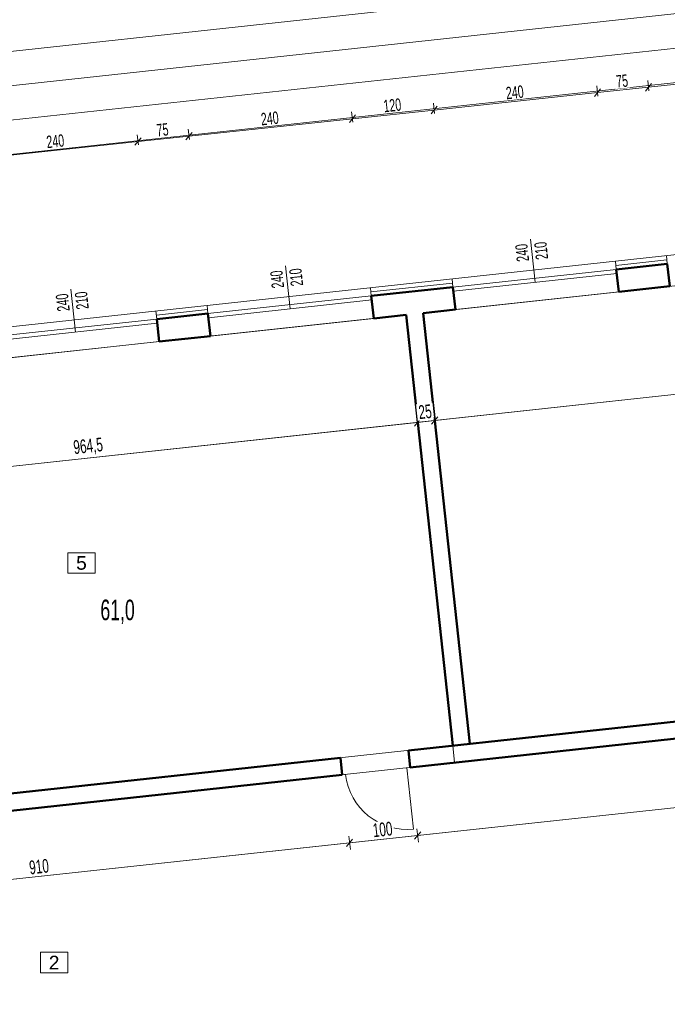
# Model space of a CAD drawing. Header units: millimetres. Extents: x 72202 to 304796, y 21658 to 519946.
# Tile 61 of 139: x 196431 to 197377, y 209289 to 210728. Entities that reach past the tile are written whole.
import ezdxf

# ---------------------------------------------------------------- set-up
doc = ezdxf.new("R2010")
doc.units = ezdxf.units.MM
doc.layers.get('0').update_dxf_attribs({"color": 253})
doc.layers.get('Defpoints').update_dxf_attribs({"color": 253})
for name, color, linetype, lineweight in [('DRZWI I OKNA OPISY', 253, 'Continuous', 9), ('linia - gruba - projektowana', 253, 'Continuous', 50), ('LINIA CIENKA', 7, 'Continuous', 13), ('LINIA KRESKOWANIE', 253, 'Continuous', 5), ('LINIA WYMIAROWANIE', 253, 'Continuous', 9), ('OPISY', 253, 'Continuous', 9)]:
    doc.layers.add(name, color=color, linetype=linetype, lineweight=lineweight)
doc.layers.add('LINIA-NIE DRUKOWAĆ', color=253, linetype='Continuous', lineweight=20, plot=False)
doc.styles.add('simplex', font='arial.ttf')
doc.styles.get("Standard").update_dxf_attribs({"font": 'ARIALN.TTF', "width": 0.75})
doc.linetypes.add('GRADZINOWANIE', pattern='A,0.00254,-2.54,[134,ltypeshp.shx,S=2.54,R=0,X=-2.54,Y=0],-5.08,[134,ltypeshp.shx,S=2.54,R=180,X=2.54,Y=0],-2.54', length=10.16254)
doc.dimstyles.new('sebek100', dxfattribs={"dimtxt": 17, "dimasz": 10, "dimexe": 10, "dimexo": 20, "dimgap": 4, "dimtad": 1, "dimrnd": 0.5, "dimtxsty": 'Standard', "dimblk": 'OBLIQUE', "dimcen": 8, "dimclre": 1, "dimazin": 0, "dimtm": 1e-09, "dimtfac": 1, "dimtix": 1, "dimtmove": 1, "dimatfit": 3, "dimldrblk": 'zas', "dimfxl": 10, "dimfxlon": 1, "dimtolj": 2, "dimlwd": -1, "dimlwe": -1, "dimarcsym": 0})

# ---------------------------------------------------------------- blocks, each defined once
blk = doc.blocks.new('_Oblique')
at = {"color": 0, "linetype": 'ByBlock', "lineweight": -2}
blk.add_line((-0.5, -0.5), (0.5, 0.5), dxfattribs=at)
blk = doc.blocks.new('*D495')
at = {"layer": 'Defpoints', "color": 0, "lineweight": -3, "ltscale": 4, "transparency": 16777216}
for p in [(196603.4, 210549.6), (196629.7, 210302.2), (196391, 210276.3)]:
    blk.add_point(p, dxfattribs=at)
at = {"layer": 'LINIA WYMIAROWANIE', "color": 0, "ltscale": 4, "transparency": 16777216}
blk.add_line((196364.7, 210524.2), (196603.4, 210549.6), dxfattribs=at)
at = {"layer": 'LINIA WYMIAROWANIE', "color": 1, "ltscale": 4, "transparency": 16777216}
for p, q in [((196603.9, 210544.6), (196602.3, 210559.6)), ((196365.2, 210519.3), (196363.6, 210534.2))]:
    blk.add_line(p, q, dxfattribs=at)
at = {"layer": 'LINIA WYMIAROWANIE', "color": 0, "ltscale": 4, "transparency": 16777216, "xscale": 10, "yscale": 10, "zscale": 10}
for p, rotation in [((196603.4, 210549.6), 6.067906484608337), ((196364.7, 210524.2), 186.0679064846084)]:
    blk.add_blockref('_Oblique', p, dxfattribs=dict(at, rotation=rotation))
at = {"layer": 'LINIA WYMIAROWANIE', "color": 0, "lineweight": -3, "ltscale": 4, "transparency": 16777216, "insert": (196482.6, 210550), "char_height": 18, "attachment_point": 5, "rotation": 6.0679, "bg_fill": 3, "box_fill_scale": 1.1, "bg_fill_color": 256, "bg_fill_true_color": 13158600, "bg_fill_transparency": 0}
blk.add_mtext('\\A2;240', dxfattribs=at)
blk = doc.blocks.new('zas')
blk = doc.blocks.new('*D496')
at = {"layer": 'Defpoints', "color": 0, "lineweight": -3, "ltscale": 4, "transparency": 16777216}
for p in [(196677.9, 210557.5), (196704.2, 210310.2), (196629.7, 210302.2)]:
    blk.add_point(p, dxfattribs=at)
at = {"layer": 'LINIA WYMIAROWANIE', "color": 1, "ltscale": 4, "transparency": 16777216}
for p, q in [((196678.5, 210552.6), (196676.9, 210567.5)), ((196603.9, 210544.6), (196602.3, 210559.6))]:
    blk.add_line(p, q, dxfattribs=at)
at = {"layer": 'LINIA WYMIAROWANIE', "color": 0, "ltscale": 4, "transparency": 16777216}
blk.add_line((196603.4, 210549.6), (196677.9, 210557.5), dxfattribs=at)
at = {"layer": 'LINIA WYMIAROWANIE', "color": 0, "ltscale": 4, "transparency": 16777216, "xscale": 10, "yscale": 10, "zscale": 10}
for p, rotation in [((196603.4, 210549.6), 186.0679064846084), ((196677.9, 210557.5), 6.067906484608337)]:
    blk.add_blockref('_Oblique', p, dxfattribs=dict(at, rotation=rotation))
at = {"layer": 'LINIA WYMIAROWANIE', "color": 0, "lineweight": -3, "ltscale": 4, "transparency": 16777216, "insert": (196639.2, 210566.7), "char_height": 18, "attachment_point": 5, "rotation": 6.0679, "bg_fill": 3, "box_fill_scale": 1.1, "bg_fill_color": 256, "bg_fill_true_color": 13158600, "bg_fill_transparency": 0}
blk.add_mtext('\\A2;75', dxfattribs=at)
blk = doc.blocks.new('*D497')
at = {"layer": 'Defpoints', "color": 0, "lineweight": -3, "ltscale": 4, "transparency": 16777216}
for p in [(196916.6, 210582.9), (196942.8, 210336.1), (196704.2, 210310.2)]:
    blk.add_point(p, dxfattribs=at)
at = {"layer": 'LINIA WYMIAROWANIE', "color": 1, "ltscale": 4, "transparency": 16777216}
for p, q in [((196917.1, 210577.9), (196915.5, 210592.9)), ((196678.5, 210552.6), (196676.9, 210567.5))]:
    blk.add_line(p, q, dxfattribs=at)
at = {"layer": 'LINIA WYMIAROWANIE', "color": 0, "ltscale": 4, "transparency": 16777216}
blk.add_line((196677.9, 210557.5), (196916.6, 210582.9), dxfattribs=at)
at = {"layer": 'LINIA WYMIAROWANIE', "color": 0, "ltscale": 4, "transparency": 16777216, "xscale": 10, "yscale": 10, "zscale": 10}
for p, rotation in [((196916.6, 210582.9), 6.067906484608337), ((196677.9, 210557.5), 186.0679064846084)]:
    blk.add_blockref('_Oblique', p, dxfattribs=dict(at, rotation=rotation))
at = {"layer": 'LINIA WYMIAROWANIE', "color": 0, "lineweight": -3, "ltscale": 4, "transparency": 16777216, "insert": (196795.9, 210583.3), "char_height": 18, "attachment_point": 5, "rotation": 6.0679, "bg_fill": 3, "box_fill_scale": 1.1, "bg_fill_color": 256, "bg_fill_true_color": 13158600, "bg_fill_transparency": 0}
blk.add_mtext('\\A2;240', dxfattribs=at)
blk = doc.blocks.new('*D498')
at = {"layer": 'Defpoints', "color": 0, "lineweight": -3, "ltscale": 4, "transparency": 16777216}
for p in [(197035.9, 210595.6), (197062.1, 210349), (196942.8, 210336.1)]:
    blk.add_point(p, dxfattribs=at)
at = {"layer": 'LINIA WYMIAROWANIE', "color": 1, "ltscale": 4, "transparency": 16777216}
for p, q in [((196917.1, 210577.9), (196915.5, 210592.9)), ((197036.4, 210590.6), (197034.9, 210605.5))]:
    blk.add_line(p, q, dxfattribs=at)
at = {"layer": 'LINIA WYMIAROWANIE', "color": 0, "ltscale": 4, "transparency": 16777216}
blk.add_line((196916.6, 210582.9), (197035.9, 210595.6), dxfattribs=at)
at = {"layer": 'LINIA WYMIAROWANIE', "color": 0, "ltscale": 4, "transparency": 16777216, "xscale": 10, "yscale": 10, "zscale": 10}
for p, rotation in [((197035.9, 210595.6), 6.067906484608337), ((196916.6, 210582.9), 186.0679064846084)]:
    blk.add_blockref('_Oblique', p, dxfattribs=dict(at, rotation=rotation))
at = {"layer": 'LINIA WYMIAROWANIE', "color": 0, "lineweight": -3, "ltscale": 4, "transparency": 16777216, "insert": (196974.9, 210602.4), "char_height": 18, "attachment_point": 5, "rotation": 6.0679, "bg_fill": 3, "box_fill_scale": 1.1, "bg_fill_color": 256, "bg_fill_true_color": 13158600, "bg_fill_transparency": 0}
blk.add_mtext('\\A2;120', dxfattribs=at)
blk = doc.blocks.new('*D499')
at = {"layer": 'Defpoints', "color": 0, "lineweight": -3, "ltscale": 4, "transparency": 16777216}
for p in [(197274.6, 210621), (197300.7, 210374.9), (197062.1, 210349)]:
    blk.add_point(p, dxfattribs=at)
at = {"layer": 'LINIA WYMIAROWANIE', "color": 0, "ltscale": 4, "transparency": 16777216}
blk.add_line((197035.9, 210595.6), (197274.6, 210621), dxfattribs=at)
at = {"layer": 'LINIA WYMIAROWANIE', "color": 1, "ltscale": 4, "transparency": 16777216}
for p, q in [((197275.1, 210616), (197273.5, 210630.9)), ((197036.4, 210590.6), (197034.9, 210605.5))]:
    blk.add_line(p, q, dxfattribs=at)
at = {"layer": 'LINIA WYMIAROWANIE', "color": 0, "ltscale": 4, "transparency": 16777216, "xscale": 10, "yscale": 10, "zscale": 10}
for p, rotation in [((197274.6, 210621), 6.067906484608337), ((197035.9, 210595.6), 186.0679064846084)]:
    blk.add_blockref('_Oblique', p, dxfattribs=dict(at, rotation=rotation))
at = {"layer": 'LINIA WYMIAROWANIE', "color": 0, "lineweight": -3, "ltscale": 4, "transparency": 16777216, "insert": (197153.8, 210621.4), "char_height": 18, "attachment_point": 5, "rotation": 6.0679, "bg_fill": 3, "box_fill_scale": 1.1, "bg_fill_color": 256, "bg_fill_true_color": 13158600, "bg_fill_transparency": 0}
blk.add_mtext('\\A2;240', dxfattribs=at)
blk = doc.blocks.new('*D500')
at = {"layer": 'Defpoints', "color": 0, "lineweight": -3, "ltscale": 4, "transparency": 16777216}
for p in [(197349.1, 210628.9), (197375.3, 210382.8), (197300.7, 210374.9)]:
    blk.add_point(p, dxfattribs=at)
at = {"layer": 'LINIA WYMIAROWANIE', "color": 1, "ltscale": 4, "transparency": 16777216}
for p, q in [((197349.7, 210623.9), (197348.1, 210638.8)), ((197275.1, 210616), (197273.5, 210630.9))]:
    blk.add_line(p, q, dxfattribs=at)
at = {"layer": 'LINIA WYMIAROWANIE', "color": 0, "ltscale": 4, "transparency": 16777216}
blk.add_line((197274.6, 210621), (197349.1, 210628.9), dxfattribs=at)
at = {"layer": 'LINIA WYMIAROWANIE', "color": 0, "ltscale": 4, "transparency": 16777216, "xscale": 10, "yscale": 10, "zscale": 10}
for p, rotation in [((197274.6, 210621), 186.0679064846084), ((197349.1, 210628.9), 6.067906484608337)]:
    blk.add_blockref('_Oblique', p, dxfattribs=dict(at, rotation=rotation))
at = {"layer": 'LINIA WYMIAROWANIE', "color": 0, "lineweight": -3, "ltscale": 4, "transparency": 16777216, "insert": (197310.5, 210638), "char_height": 18, "attachment_point": 5, "rotation": 6.0679, "bg_fill": 3, "box_fill_scale": 1.1, "bg_fill_color": 256, "bg_fill_true_color": 13158600, "bg_fill_transparency": 0}
blk.add_mtext('\\A2;75', dxfattribs=at)
blk = doc.blocks.new('*D501')
at = {"layer": 'Defpoints', "color": 0, "lineweight": -3, "ltscale": 4, "transparency": 16777216}
for p in [(197587.8, 210654.3), (197613.9, 210408.7), (197375.3, 210382.8)]:
    blk.add_point(p, dxfattribs=at)
at = {"layer": 'LINIA WYMIAROWANIE', "color": 1, "ltscale": 4, "transparency": 16777216}
for p, q in [((197588.3, 210649.3), (197586.7, 210664.2)), ((197349.7, 210623.9), (197348.1, 210638.8))]:
    blk.add_line(p, q, dxfattribs=at)
at = {"layer": 'LINIA WYMIAROWANIE', "color": 0, "ltscale": 4, "transparency": 16777216}
blk.add_line((197349.1, 210628.9), (197587.8, 210654.3), dxfattribs=at)
at = {"layer": 'LINIA WYMIAROWANIE', "color": 0, "ltscale": 4, "transparency": 16777216, "xscale": 10, "yscale": 10, "zscale": 10}
for p, rotation in [((197587.8, 210654.3), 6.067906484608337), ((197349.1, 210628.9), 186.0679064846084)]:
    blk.add_blockref('_Oblique', p, dxfattribs=dict(at, rotation=rotation))
at = {"layer": 'LINIA WYMIAROWANIE', "color": 0, "lineweight": -3, "ltscale": 4, "transparency": 16777216, "insert": (197467.1, 210654.7), "char_height": 18, "attachment_point": 5, "rotation": 6.0679, "bg_fill": 3, "box_fill_scale": 1.1, "bg_fill_color": 256, "bg_fill_true_color": 13158600, "bg_fill_transparency": 0}
blk.add_mtext('\\A2;240', dxfattribs=at)
blk = doc.blocks.new('*D528')
at = {"layer": 'Defpoints', "color": 0, "lineweight": -3, "ltscale": 4, "transparency": 16777216}
for p in [(196994.9, 210296.4), (196036, 210192.5), (197011.9, 210139.3)]:
    blk.add_point(p, dxfattribs=at)
at = {"layer": 'LINIA WYMIAROWANIE', "color": 0, "ltscale": 4, "transparency": 16777216}
blk.add_line((196053, 210035.4), (197011.9, 210139.3), dxfattribs=at)
at = {"layer": 'LINIA WYMIAROWANIE', "ltscale": 4, "transparency": 16777216}
for p, q in [((197011.4, 210144.3), (197013, 210129.3)), ((196052.5, 210040.4), (196054.1, 210025.5))]:
    blk.add_line(p, q, dxfattribs=at)
at = {"layer": 'LINIA WYMIAROWANIE', "color": 0, "ltscale": 4, "transparency": 16777216, "xscale": 10, "yscale": 10, "zscale": 10}
for p, rotation in [((197011.9, 210139.3), 6.182017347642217), ((196053, 210035.4), 186.1820173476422)]:
    blk.add_blockref('_Oblique', p, dxfattribs=dict(at, rotation=rotation))
at = {"layer": 'LINIA WYMIAROWANIE', "color": 0, "lineweight": -3, "ltscale": 4, "transparency": 16777216, "insert": (196530.7, 210103.3), "char_height": 20, "attachment_point": 5, "rotation": 6.182, "bg_fill": 3, "box_fill_scale": 1.1, "bg_fill_color": 256, "bg_fill_true_color": 13158600, "bg_fill_transparency": 0}
blk.add_mtext('\\A2;964,5', dxfattribs=at)
blk = doc.blocks.new('*D529')
at = {"layer": 'Defpoints', "color": 0, "lineweight": -3, "ltscale": 4, "transparency": 16777216}
for p in [(196994.9, 210296.4), (197019.8, 210299.1)]:
    blk.add_point(p, dxfattribs=at)
at = {"layer": 'LINIA WYMIAROWANIE', "ltscale": 4, "transparency": 16777216}
for p, q in [((197036.2, 210147), (197037.8, 210132)), ((197011.4, 210144.3), (197013, 210129.3))]:
    blk.add_line(p, q, dxfattribs=at)
at = {"layer": 'LINIA WYMIAROWANIE', "color": 0, "ltscale": 4, "transparency": 16777216}
for p, q in [((197011.9, 210139.3), (197002, 210138.2)), ((197011.9, 210139.3), (197036.8, 210142)), ((197036.8, 210142), (197046.7, 210143.1))]:
    blk.add_line(p, q, dxfattribs=at)
at = {"layer": 'LINIA WYMIAROWANIE', "color": 0, "ltscale": 4, "transparency": 16777216, "xscale": 10, "yscale": 10, "zscale": 10}
for p, rotation in [((197036.8, 210142), 186.1820173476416), ((197011.9, 210139.3), 6.182017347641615)]:
    blk.add_blockref('_Oblique', p, dxfattribs=dict(at, rotation=rotation))
at = {"layer": 'LINIA WYMIAROWANIE', "color": 0, "lineweight": -3, "ltscale": 4, "transparency": 16777216, "insert": (197022.8, 210154.8), "char_height": 20, "attachment_point": 5, "rotation": 6.182, "bg_fill": 3, "box_fill_scale": 1.1, "bg_fill_color": 256, "bg_fill_true_color": 13158600, "bg_fill_transparency": 0}
blk.add_mtext('\\A2;25', dxfattribs=at)
at = {"layer": 'Defpoints', "color": 0, "lineweight": -3, "ltscale": 4, "transparency": 16777216}
blk.add_point((197036.8, 210142), dxfattribs=at)
blk = doc.blocks.new('*D530')
at = {"layer": 'Defpoints', "color": 0, "lineweight": -3, "ltscale": 4, "transparency": 16777216}
for p in [(197979.1, 210403), (197019.8, 210299.1), (197996.2, 210245.9)]:
    blk.add_point(p, dxfattribs=at)
at = {"layer": 'LINIA WYMIAROWANIE', "ltscale": 4, "transparency": 16777216}
for p, q in [((197995.6, 210250.9), (197997.2, 210236)), ((197036.2, 210147), (197037.8, 210132))]:
    blk.add_line(p, q, dxfattribs=at)
at = {"layer": 'LINIA WYMIAROWANIE', "color": 0, "ltscale": 4, "transparency": 16777216}
blk.add_line((197036.8, 210142), (197996.2, 210245.9), dxfattribs=at)
at = {"layer": 'LINIA WYMIAROWANIE', "color": 0, "ltscale": 4, "transparency": 16777216, "xscale": 10, "yscale": 10, "zscale": 10}
for p, rotation in [((197996.2, 210245.9), 6.182017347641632), ((197036.8, 210142), 186.1820173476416)]:
    blk.add_blockref('_Oblique', p, dxfattribs=dict(at, rotation=rotation))
at = {"layer": 'LINIA WYMIAROWANIE', "color": 0, "lineweight": -3, "ltscale": 4, "transparency": 16777216, "insert": (197514.9, 210208.1), "char_height": 20, "attachment_point": 5, "rotation": 6.182, "bg_fill": 3, "box_fill_scale": 1.1, "bg_fill_color": 256, "bg_fill_true_color": 13158600, "bg_fill_transparency": 0}
blk.add_mtext('\\A2;965', dxfattribs=at)
blk = doc.blocks.new('*D572')
at = {"layer": 'Defpoints', "color": 0, "lineweight": -3, "ltscale": 4, "transparency": 16777216}
for p in [(196900.4, 209636.9), (195996.2, 209538.9), (196912.5, 209525)]:
    blk.add_point(p, dxfattribs=at)
at = {"layer": 'LINIA WYMIAROWANIE', "ltscale": 4, "transparency": 16777216}
for p, q in [((196911.4, 209535), (196913.6, 209515.1)), ((196007.2, 209437), (196009.3, 209417.1))]:
    blk.add_line(p, q, dxfattribs=at)
at = {"layer": 'LINIA WYMIAROWANIE', "color": 0, "ltscale": 4, "transparency": 16777216}
blk.add_line((196008.3, 209427.1), (196912.5, 209525), dxfattribs=at)
at = {"layer": 'LINIA WYMIAROWANIE', "color": 0, "ltscale": 4, "transparency": 16777216, "xscale": 10, "yscale": 10, "zscale": 10}
for p, rotation in [((196912.5, 209525), 6.182017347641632), ((196008.3, 209427.1), 186.1820173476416)]:
    blk.add_blockref('_Oblique', p, dxfattribs=dict(at, rotation=rotation))
at = {"layer": 'LINIA WYMIAROWANIE', "color": 0, "lineweight": -3, "ltscale": 4, "transparency": 16777216, "insert": (196458.8, 209490.2), "char_height": 20, "attachment_point": 5, "rotation": 6.182, "bg_fill": 3, "box_fill_scale": 1.1, "bg_fill_color": 256, "bg_fill_true_color": 13158600, "bg_fill_transparency": 0}
blk.add_mtext('\\A2;910', dxfattribs=at)
blk = doc.blocks.new('*D593')
at = {"layer": 'Defpoints', "color": 0, "lineweight": -3, "ltscale": 4, "transparency": 16777216}
for p in [(196999.8, 209647.6), (196900.4, 209636.9), (197011.9, 209535.8)]:
    blk.add_point(p, dxfattribs=at)
at = {"layer": 'LINIA WYMIAROWANIE', "ltscale": 4, "transparency": 16777216}
for p, q in [((197010.8, 209545.7), (197013, 209525.8)), ((196911.4, 209535), (196913.6, 209515.1))]:
    blk.add_line(p, q, dxfattribs=at)
at = {"layer": 'LINIA WYMIAROWANIE', "color": 0, "ltscale": 4, "transparency": 16777216}
blk.add_line((196912.5, 209525), (197011.9, 209535.8), dxfattribs=at)
at = {"layer": 'LINIA WYMIAROWANIE', "color": 0, "ltscale": 4, "transparency": 16777216, "xscale": 10, "yscale": 10, "zscale": 10}
for p, rotation in [((196912.5, 209525), 186.1820173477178), ((197011.9, 209535.8), 6.182017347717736)]:
    blk.add_blockref('_Oblique', p, dxfattribs=dict(at, rotation=rotation))
at = {"layer": 'LINIA WYMIAROWANIE', "color": 0, "lineweight": -3, "ltscale": 4, "transparency": 16777216, "insert": (196960.7, 209544.5), "char_height": 20, "attachment_point": 5, "rotation": 6.182, "bg_fill": 3, "box_fill_scale": 1.1, "bg_fill_color": 256, "bg_fill_true_color": 13158600, "bg_fill_transparency": 0}
blk.add_mtext('\\A2;100', dxfattribs=at)
blk = doc.blocks.new('*D594')
at = {"layer": 'Defpoints', "color": 0, "lineweight": -3, "ltscale": 4, "transparency": 16777216}
for p in [(197884.6, 209743.5), (196999.8, 209647.6), (197896.7, 209631.6)]:
    blk.add_point(p, dxfattribs=at)
at = {"layer": 'LINIA WYMIAROWANIE', "color": 0, "ltscale": 4, "transparency": 16777216}
blk.add_line((197011.9, 209535.8), (197896.7, 209631.6), dxfattribs=at)
at = {"layer": 'LINIA WYMIAROWANIE', "ltscale": 4, "transparency": 16777216}
for p, q in [((197895.6, 209641.6), (197897.8, 209621.7)), ((197010.8, 209545.7), (197013, 209525.8))]:
    blk.add_line(p, q, dxfattribs=at)
at = {"layer": 'LINIA WYMIAROWANIE', "color": 0, "ltscale": 4, "transparency": 16777216, "xscale": 10, "yscale": 10, "zscale": 10}
for p, rotation in [((197896.7, 209631.6), 6.182017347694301), ((197011.9, 209535.8), 186.1820173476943)]:
    blk.add_blockref('_Oblique', p, dxfattribs=dict(at, rotation=rotation))
at = {"layer": 'LINIA WYMIAROWANIE', "color": 0, "lineweight": -3, "ltscale": 4, "transparency": 16777216, "insert": (197452.8, 209597.8), "char_height": 20, "attachment_point": 5, "rotation": 6.182, "bg_fill": 3, "box_fill_scale": 1.1, "bg_fill_color": 256, "bg_fill_true_color": 13158600, "bg_fill_transparency": 0}
blk.add_mtext('\\A2;890', dxfattribs=at)

msp = doc.modelspace()

# ---------------------------------------------------------------- linework, layer by layer
at = {"layer": 'linia - gruba - projektowana'}
for p, q in [((197302.026, 210362.831), (197376.59, 210370.908)), ((197302.026, 210362.831), (197305.58, 210330.023)), ((197376.59, 210370.908), (197380.144, 210338.1)), ((196944.12, 210324.064), (197063.422, 210336.986)), ((197063.422, 210336.986), (197066.976, 210304.178)), ((197305.58, 210330.023), (197380.144, 210338.1)), ((196944.12, 210324.064), (196947.673, 210291.256)), ((196630.952, 210290.142), (196705.515, 210298.219)), ((196630.952, 210290.142), (196634.505, 210257.334)), ((196705.515, 210298.219), (196709.069, 210265.411)), ((196947.673, 210291.256), (196994.897, 210296.371)), ((196994.897, 210296.371), (197063.063, 209667.052)), ((197019.752, 210299.063), (197066.976, 210304.178)), ((197019.752, 210299.063), (197087.918, 209669.744)), ((196634.505, 210257.334), (196709.069, 210265.411)), ((196998.441, 209660.052), (197883.266, 209755.894)), ((197001.133, 209635.198), (197885.958, 209731.039)), ((196998.441, 209660.052), (197001.133, 209635.198)), ((195994.812, 209551.342), (196899.023, 209649.284)), ((196899.023, 209649.284), (196901.715, 209624.429)), ((195997.504, 209526.487), (196901.715, 209624.429))]:
    msp.add_line(p, q, dxfattribs=at)
at = {"layer": 'LINIA CIENKA'}
for p, q in [((196028.86, 210236.996), (199003.276, 210559.176)), ((197376.59, 210370.908), (197375.293, 210382.932)), ((197302.026, 210362.831), (197063.422, 210336.986)), ((197302.026, 210362.831), (197300.729, 210374.855)), ((197063.422, 210336.986), (197062.124, 210349.01)), ((197302.672, 210356.866), (197064.068, 210331.021)), ((196944.12, 210324.064), (196942.822, 210336.088)), ((196944.12, 210324.064), (196705.515, 210298.219)), ((197305.58, 210330.023), (197066.976, 210304.178)), ((196705.515, 210298.219), (196704.218, 210310.243)), ((196944.766, 210318.099), (196706.162, 210292.254)), ((196630.952, 210290.142), (196392.347, 210264.297)), ((196630.952, 210290.142), (196629.654, 210302.166)), ((196947.673, 210291.256), (196709.069, 210265.411)), ((196631.598, 210284.177), (196392.993, 210258.332)), ((196634.505, 210257.334), (196395.901, 210231.489)), ((197001.133, 209635.198), (196996.163, 209634.659)), ((197000.283, 209635.106), (196996.163, 209634.659)), ((196996.163, 209634.659), (197005.854, 209545.183)), ((196906.686, 209624.967), (196901.715, 209624.429))]:
    msp.add_line(p, q, dxfattribs=at)
msp.add_arc((196996.163, 209634.659), 90, 186.182017, 276.182017, dxfattribs=at)
at = {"layer": 'LINIA KRESKOWANIE', "linetype": 'GRADZINOWANIE', "ltscale": 0.6}
msp.add_line((196630.308, 210296.108), (196704.872, 210304.184), dxfattribs=at)
at = {"layer": 'LINIA WYMIAROWANIE', "color": 4, "ltscale": 1.2}
msp.add_line((197063.063, 209667.052), (197065.755, 209642.197), dxfattribs=at)
at = {"layer": 'LINIA-NIE DRUKOWAĆ'}
for p, q in [((194214.956, 210442.858), (198960.201, 210956.85)), ((194220.341, 210393.149), (198965.585, 210907.141)), ((194225.725, 210343.44), (198970.969, 210857.432)), ((194231.11, 210293.731), (198976.354, 210807.722)), ((199045.01, 209756), (194828.292, 209299.257))]:
    msp.add_line(p, q, dxfattribs=at)
for points in [[(197019.752, 210299.063), (197087.918, 209669.744), (198047.296, 209773.756), (197979.14, 210402.981), (197019.752, 210299.063)], [(196994.897, 210296.371), (196036.006, 210192.507), (196104.172, 209563.188), (197063.063, 209667.052), (196994.897, 210296.371)], [(198798.62, 209829.896), (198828.234, 209556.496), (198382.839, 209508.252), (198382.839, 208491.85), (198096.792, 208491.85), (198096.792, 209149.85), (197833.292, 209149.85), (197790.226, 209174.676), (197749.471, 209190.215), (197704.792, 209199.85), (197504.792, 209199.85), (197437.574, 209182.479), (197409.152, 209169.648), (197376.292, 209149.85), (196716.292, 209149.85), (196655.011, 209182.479), (196587.792, 209199.85), (196503.525, 209209.226), (196442.27, 209207.485), (196387.792, 209207.485), (196259.292, 209149.85), (195298.792, 209149.85), (195298.792, 209450.805), (198798.62, 209829.896)]]:
    msp.add_lwpolyline(points, dxfattribs=at)
at = {"layer": 'OPISY'}
for points in [[(196500.791, 209948.881), (196500.791, 209918.881), (196540.791, 209918.881), (196540.791, 209948.881)], [(196460.872, 209365.057), (196460.872, 209335.057), (196500.872, 209335.057), (196500.872, 209365.057)]]:
    msp.add_lwpolyline(points, close=True, dxfattribs=at)

# ---------------------------------------------------------------- texts
at = {"layer": 'LINIA-NIE DRUKOWAĆ', "insert": (196548.465, 209880.299), "char_height": 30, "width": 125.07, "attachment_point": 1}
msp.add_mtext('61,0', dxfattribs=at)
at = {"layer": 'OPISY', "char_height": 20, "width": 40, "attachment_point": 5, "style": 'simplex'}
for s, insert in [('5', (196520.791, 209933.881)), ('2', (196480.872, 209350.057))]:
    msp.add_mtext(s, dxfattribs=dict(at, insert=insert))

# ---------------------------------------------------------------- next in the draw order: dimensions: what is measured, and where the dimension line sits
at = {"layer": 'LINIA WYMIAROWANIE', "lineweight": -3, "ltscale": 4}
dim = msp.add_linear_dim(base=(196603.35, 210549.609), p1=(196391.05, 210276.321), p2=(196629.654, 210302.166), angle=186.067906, dimstyle='sebek100', override={"dimtxt": 18, "dimrnd": 0, "dimfxl": 5, "dimtfill": 1, "dimarcsym": 2}, dxfattribs=at)
dim.commit()
dim.dimension.update_dxf_attribs({"geometry": '*D495', "text_midpoint": (196482.628, 210550.041)})
dim = msp.add_linear_dim(base=(196912.484, 209525.01), p1=(195996.158, 209538.915), p2=(196900.369, 209636.856), angle=186.182017, text='910', dimstyle='sebek100', override={"dimtxt": 20, "dimrnd": 0, "dimclre": 256, "dimtfill": 1, "dimarcsym": 2}, dxfattribs=at)
dim.commit()
dim.dimension.update_dxf_attribs({"geometry": '*D572', "text_midpoint": (196458.848, 209490.168)})

# ---------------------------------------------------------------- next in the draw order: dimensions: what is measured, and where the dimension line sits
dim = msp.add_linear_dim(base=(196677.93, 210557.537), p1=(196629.654, 210302.166), p2=(196704.218, 210310.243), angle=186.067906, dimstyle='sebek100', override={"dimtxt": 18, "dimrnd": 0, "dimfxl": 5, "dimtfill": 1, "dimarcsym": 2}, dxfattribs=at)
dim.commit()
dim.dimension.update_dxf_attribs({"geometry": '*D496', "text_midpoint": (196639.249, 210566.653)})
dim = msp.add_aligned_dim(p1=(196900.369, 209636.856), p2=(196999.787, 209647.625), distance=-112.5, dimstyle='sebek100', override={"dimtxt": 20, "dimrnd": 0, "dimclre": 256, "dimtfill": 1, "dimarcsym": 2}, dxfattribs=at)
dim.commit()
dim.dimension.update_dxf_attribs({"geometry": '*D593', "text_midpoint": (196960.663, 209544.524)})

# ---------------------------------------------------------------- next in the draw order: dimensions: what is measured, and where the dimension line sits
for base, p1, p2, angle, override, picture, middle in [((196916.585, 210582.907), (196704.218, 210310.243), (196942.822, 210336.088), 186.067906, {"dimtxt": 18, "dimrnd": 0, "dimfxl": 5, "dimtfill": 1, "dimarcsym": 2}, '*D497', (196795.863, 210583.338)), ((197896.727, 209631.621), (196999.787, 209647.625), (197884.612, 209743.467), 186.182017, {"dimtxt": 20, "dimrnd": 0, "dimclre": 256, "dimtfill": 1, "dimarcsym": 2}, '*D594', (197452.784, 209597.829))]:
    dim = msp.add_linear_dim(base=base, p1=p1, p2=p2, angle=angle, dimstyle='sebek100', override=override, dxfattribs=at)
    dim.commit()
    dim.dimension.update_dxf_attribs({"geometry": picture, "text_midpoint": middle})

# ---------------------------------------------------------------- next in the draw order: linework, layer by layer
at = {"layer": 'DRZWI I OKNA OPISY'}
msp.add_line((196825.464, 210305.176), (196818.684, 210367.997), dxfattribs=at)

# ---------------------------------------------------------------- next in the draw order: texts
at = {"layer": 'DRZWI I OKNA OPISY', "char_height": 18, "width": 130, "attachment_point": 5, "rotation": 96.159668}
for s, insert in [('240', (196806.756, 210348.267)), ('210', (196834.556, 210351.267))]:
    msp.add_mtext(s, dxfattribs=dict(at, insert=insert))

# ---------------------------------------------------------------- next in the draw order: dimensions: what is measured, and where the dimension line sits
at = {"layer": 'LINIA WYMIAROWANIE', "lineweight": -3, "ltscale": 4}
dim = msp.add_linear_dim(base=(197035.912, 210595.591), p1=(196942.822, 210336.088), p2=(197062.124, 210349.01), angle=186.067906, dimstyle='sebek100', override={"dimtxt": 18, "dimrnd": 0, "dimfxl": 5, "dimtfill": 1, "dimarcsym": 2}, dxfattribs=at)
dim.commit()
dim.dimension.update_dxf_attribs({"geometry": '*D498', "text_midpoint": (196974.854, 210602.365)})

# ---------------------------------------------------------------- next in the draw order: dimensions: what is measured, and where the dimension line sits
dim = msp.add_linear_dim(base=(197274.567, 210620.961), p1=(197062.124, 210349.01), p2=(197300.729, 210374.855), angle=186.067906, dimstyle='sebek100', override={"dimtxt": 18, "dimrnd": 0, "dimfxl": 5, "dimtfill": 1, "dimarcsym": 2}, dxfattribs=at)
dim.commit()
dim.dimension.update_dxf_attribs({"geometry": '*D499', "text_midpoint": (197153.845, 210621.393)})

# ---------------------------------------------------------------- next in the draw order: linework, layer by layer
at = {"layer": 'LINIA-NIE DRUKOWAĆ'}
msp.add_line((198980.398, 210352.511), (194763.68, 209895.768), dxfattribs=at)

# ---------------------------------------------------------------- next in the draw order: dimensions: what is measured, and where the dimension line sits
at = {"layer": 'LINIA WYMIAROWANIE', "lineweight": -3, "ltscale": 4}
dim = msp.add_linear_dim(base=(197349.147, 210628.889), p1=(197300.729, 210374.855), p2=(197375.303, 210382.839), angle=186.067906, dimstyle='sebek100', override={"dimtxt": 18, "dimrnd": 0, "dimfxl": 5, "dimtfill": 1, "dimarcsym": 2}, dxfattribs=at)
dim.commit()
dim.dimension.update_dxf_attribs({"geometry": '*D500', "text_midpoint": (197310.466, 210638.005)})

# ---------------------------------------------------------------- next in the draw order: dimensions: what is measured, and where the dimension line sits
dim = msp.add_linear_dim(base=(197587.806, 210654.259), p1=(197375.303, 210382.839), p2=(197613.912, 210408.684), angle=186.067906, dimstyle='sebek100', override={"dimtxt": 18, "dimrnd": 0, "dimfxl": 5, "dimtfill": 1, "dimarcsym": 2}, dxfattribs=at)
dim.commit()
dim.dimension.update_dxf_attribs({"geometry": '*D501', "text_midpoint": (197467.082, 210654.691)})
dim = msp.add_aligned_dim(p1=(196036.006, 210192.507), p2=(196994.897, 210296.371), distance=-158, dimstyle='sebek100', override={"dimtxt": 20, "dimrnd": 0, "dimclre": 256, "dimfxl": 5, "dimtfill": 1, "dimarcsym": 2}, dxfattribs=at)
dim.commit()
dim.dimension.update_dxf_attribs({"geometry": '*D528', "text_midpoint": (196530.741, 210103.284)})

# ---------------------------------------------------------------- next in the draw order: linework, layer by layer
at = {"layer": 'DRZWI I OKNA OPISY'}
msp.add_line((196512.295, 210271.255), (196505.516, 210334.075), dxfattribs=at)

# ---------------------------------------------------------------- next in the draw order: texts
at = {"layer": 'DRZWI I OKNA OPISY', "char_height": 18, "width": 130, "attachment_point": 5, "rotation": 96.159668}
for s, insert in [('240', (196493.588, 210314.345)), ('210', (196521.388, 210317.345))]:
    msp.add_mtext(s, dxfattribs=dict(at, insert=insert))

# ---------------------------------------------------------------- next in the draw order: dimensions: what is measured, and where the dimension line sits
at = {"layer": 'LINIA WYMIAROWANIE', "lineweight": -3, "ltscale": 4}
dim = msp.add_linear_dim(base=(197036.766, 210141.982), p1=(196994.897, 210296.371), p2=(197019.752, 210299.063), angle=186.182017, dimstyle='sebek100', override={"dimtxt": 20, "dimrnd": 0, "dimclre": 256, "dimfxl": 5, "dimtfill": 1, "dimarcsym": 2}, dxfattribs=at)
dim.commit()
dim.dimension.update_dxf_attribs({"geometry": '*D529', "text_midpoint": (197022.809, 210154.765)})

# ---------------------------------------------------------------- next in the draw order: dimensions: what is measured, and where the dimension line sits
dim = msp.add_linear_dim(base=(197996.155, 210245.9), p1=(197019.752, 210299.063), p2=(197979.14, 210402.981), angle=186.182017, dimstyle='sebek100', override={"dimtxt": 20, "dimrnd": 0, "dimclre": 256, "dimfxl": 5, "dimtfill": 1, "dimarcsym": 2}, dxfattribs=at)
dim.commit()
dim.dimension.update_dxf_attribs({"geometry": '*D530', "text_midpoint": (197514.93, 210208.07)})

# ---------------------------------------------------------------- next in the draw order: linework, layer by layer
at = {"layer": 'DRZWI I OKNA OPISY'}
msp.add_line((197183.37, 210343.944), (197176.59, 210406.764), dxfattribs=at)
at = {"layer": 'LINIA KRESKOWANIE', "linetype": 'GRADZINOWANIE', "ltscale": 0.6}
for p, q in [((197301.411, 210368.535), (197375.975, 210376.612)), ((196943.489, 210329.907), (197062.796, 210342.783))]:
    msp.add_line(p, q, dxfattribs=at)

# ---------------------------------------------------------------- next in the draw order: texts
at = {"layer": 'DRZWI I OKNA OPISY', "char_height": 18, "width": 130, "attachment_point": 5, "rotation": 96.159668}
for s, insert in [('240', (197164.662, 210387.034)), ('210', (197192.463, 210390.034))]:
    msp.add_mtext(s, dxfattribs=dict(at, insert=insert))

doc.saveas('drawing.dxf')
